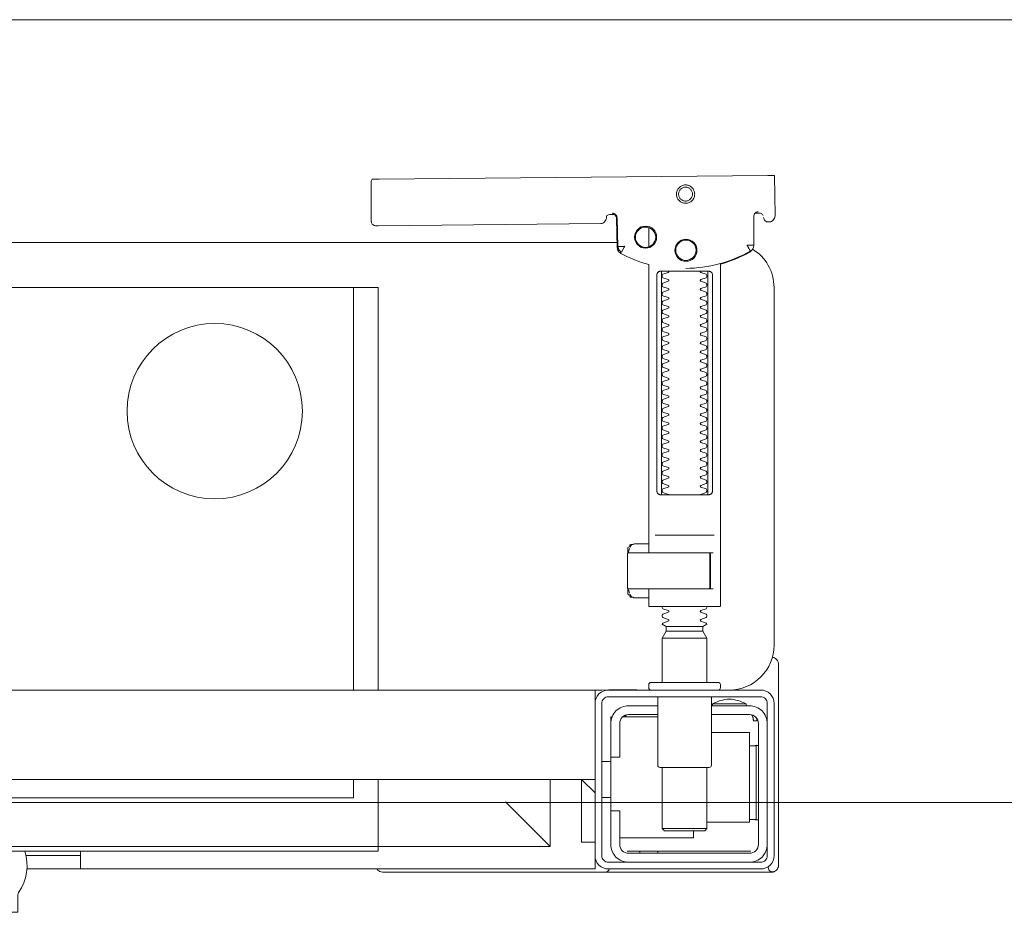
# Model space of a CAD drawing. Header units: millimetres. Extents: x -82287 to 177822, y -399756 to 0.
# Tile 162 of 228: x 51692 to 51714, y -194619 to -194599. Entities that reach past the tile are written whole.
import ezdxf
from ezdxf.enums import TextEntityAlignment as Align

# ---------------------------------------------------------------- set-up
doc = ezdxf.new("R2010")
doc.units = ezdxf.units.MM
doc.header["$MEASUREMENT"] = 0
doc.linetypes.add('SUŁOSZOWA - PB 21 03$0$CARKOVANA', pattern=[7.5, 5, -2.5])
doc.linetypes.add('SUŁOSZOWA - PB 21 03$0$HIDDEN2', pattern=[4.7625, 3.175, -1.5875])
doc.layers.add('FL_XREF', color=252, linetype='Continuous')
for name, color, linetype, lineweight in [('SUŁOSZOWA - PB 21 03$0$!! 0_ Istn-sciany', 251, 'Continuous', 0), ('SUŁOSZOWA - PB 21 03$0$!! 0_Opis_pom', 251, 'Continuous', 0), ('SUŁOSZOWA - PB 21 03$0$!! 1_OPIS POM NOWE', 251, 'Continuous', 0), ('SUŁOSZOWA - PB 21 03$0$!! 1_Wyburzenia', 251, 'SUŁOSZOWA - PB 21 03$0$CARKOVANA', 0), ('SUŁOSZOWA - PB 21 03$0$!! 2_WYBURZENIA DO REMONTU', 251, 'Continuous', 0)]:
    doc.layers.add(name, color=color, linetype=linetype, lineweight=lineweight)
doc.layers.add('SUŁOSZOWA - PB 21 03$0$!!_@ wypos sanit nd', color=251, linetype='Continuous', lineweight=0, plot=False)
doc.styles.add('SUŁOSZOWA - PB 21 03$0$ARIAL', font='tahoma.ttf')

# ---------------------------------------------------------------- blocks, each defined once
blk = doc.blocks.new('SUŁOSZOWA - PB 21 03$0$A$C351F644B')
for p, q in [((-20, 17.5), (20, 17.5)), ((20, 0), (-20, 0))]:
    blk.add_line(p, q)
blk.add_circle((0, 8.75), 1.959)
blk = doc.blocks.new('SUŁOSZOWA - PB 21 03$0$A$Cff2eaf8b')
for points in [[(0.16424, 0.07378), (0.16327, 0.07377), (0.16304, 0.07374), (0.16282, 0.07366), (0.16262, 0.07353), (0.16265, 0.07357), (0.16258, 0.07337), (0.16257, 0.07317, -0.157432), (0.16238, 0.07258), (0.1621, 0.07218, -0.241147), (0.16129, 0.07175), (0.1115, 0.07128), (0.11133, 0.07127), (0.11119, 0.07127), (0.11107, 0.07127), (0.11094, 0.07128), (0.11078, 0.0713), (0.11062, 0.07135), (0.11047, 0.07143), (0.11033, 0.07153), (0.11022, 0.07165), (0.11012, 0.07179), (0.11005, 0.07194), (0.11001, 0.0721), (0.10999, 0.07227), (0.10995, 0.08127), (0.11022, 0.08166)], [(0.19647, 0.0744), (0.19626, 0.07438), (0.19604, 0.0743), (0.19585, 0.07417), (0.19566, 0.07396, 0.132231), (0.19551, 0.07346), (0.19546, 0.06691)], [(0.19768, 0.0731, 0.415336), (0.19869, 0.07211)], [(0.19885, 0.07212), (0.19898, 0.07212), (0.19912, 0.07213), (0.19927, 0.07216), (0.1994, 0.07222), (0.19953, 0.07229), (0.19965, 0.07238), (0.19975, 0.07248), (0.20007, 0.07294, 0.158481), (0.20025, 0.07353)], [(0.18031, 0.06175, 0.125713), (0.19466, 0.06556, 0.121439), (0.19519, 0.06605, -0.262119), (0.2, 0.0575), (0.2, -0.0225, -0.414214), (0.19, -0.0325), (0.18751, -0.0325, 0.405519), (0.188, -0.032), (0.188, -0.0313, 0.414214), (0.1875, -0.0308), (0.1725, -0.0308, 0.414214), (0.172, -0.0313), (0.172, -0.032, 0.405519), (0.17249, -0.0325, 0.001664), (0.15993, -0.0325)], [(0.172, -0.00986), (0.172, -0.01366, 0.414214), (0.1722, -0.01386), (0.18462, -0.01386), (0.1878, -0.01386, 0.414214), (0.188, -0.01366), (0.188, 0.06267), (0.18885, 0.06292), (0.18969, 0.06319), (0.19052, 0.0635), (0.19134, 0.06382), (0.19215, 0.06417), (0.19295, 0.06454), (0.19374, 0.06494), (0.19456, 0.06538), (0.19464, 0.06544), (0.19473, 0.0655), (0.19481, 0.06557), (0.19488, 0.06564), (0.19495, 0.06572), (0.19502, 0.06581)], [(0.17647, 0.01114, 0.182836), (0.17636, 0.01123), (0.17515, 0.01163, 0.050055), (0.175, 0.0119), (0.175, 0.01218, 0.050055), (0.17515, 0.01244), (0.17636, 0.01285, 0.719897), (0.17636, 0.01323), (0.17515, 0.01363, 0.050055), (0.175, 0.0139), (0.175, 0.01418, 0.050055), (0.17515, 0.01444), (0.17636, 0.01485, 0.719897), (0.17636, 0.01523), (0.17515, 0.01563, 0.050055), (0.175, 0.0159), (0.175, 0.01618, 0.050055), (0.17515, 0.01644), (0.17636, 0.01685, 0.719897), (0.17636, 0.01723), (0.17515, 0.01763, 0.050055), (0.175, 0.0179), (0.175, 0.01818, 0.050055), (0.17515, 0.01844), (0.17636, 0.01885, 0.719897), (0.17636, 0.01923), (0.17515, 0.01963, 0.050055), (0.175, 0.0199), (0.175, 0.02018, 0.050055), (0.17515, 0.02044), (0.17636, 0.02085, 0.719897), (0.17636, 0.02123), (0.17515, 0.02163, 0.050055), (0.175, 0.0219), (0.175, 0.02218, 0.050055), (0.17515, 0.02244), (0.17636, 0.02285, 0.719897), (0.17636, 0.02323), (0.17515, 0.02363, 0.050055), (0.175, 0.0239), (0.175, 0.02418, 0.050055), (0.17515, 0.02444), (0.17636, 0.02485, 0.719897), (0.17636, 0.02523), (0.17515, 0.02563, 0.050055), (0.175, 0.0259), (0.175, 0.02618, 0.050055), (0.17515, 0.02644), (0.17636, 0.02685, 0.719897), (0.17636, 0.02723), (0.17515, 0.02763, 0.050055), (0.175, 0.0279), (0.175, 0.02818, 0.050055), (0.17515, 0.02844), (0.17636, 0.02885, 0.719897), (0.17636, 0.02923), (0.17515, 0.02963, 0.050055), (0.175, 0.0299), (0.175, 0.03018, 0.050055), (0.17515, 0.03044), (0.17636, 0.03085, 0.719897), (0.17636, 0.03123), (0.17515, 0.03163, 0.050055), (0.175, 0.0319), (0.175, 0.03218, 0.050055), (0.17515, 0.03244), (0.17636, 0.03285, 0.719897), (0.17636, 0.03323), (0.17515, 0.03363, 0.050055), (0.175, 0.0339), (0.175, 0.03418, 0.050055), (0.17515, 0.03444), (0.17636, 0.03485, 0.719897), (0.17636, 0.03523), (0.17515, 0.03563, 0.050055), (0.175, 0.0359), (0.175, 0.03618, 0.050055), (0.17515, 0.03644), (0.17636, 0.03685, 0.719897), (0.17636, 0.03723), (0.17515, 0.03763, 0.050055), (0.175, 0.0379), (0.175, 0.03818, 0.050055), (0.17515, 0.03844), (0.17636, 0.03885, 0.719897), (0.17636, 0.03923), (0.17515, 0.03963, 0.050055), (0.175, 0.0399), (0.175, 0.04018, 0.050055), (0.17515, 0.04044), (0.17636, 0.04085, 0.719897), (0.17636, 0.04123), (0.17515, 0.04163, 0.050055), (0.175, 0.0419), (0.175, 0.04218, 0.050055), (0.17515, 0.04244), (0.17636, 0.04285, 0.719897), (0.17636, 0.04323), (0.17515, 0.04363, 0.050055), (0.175, 0.0439), (0.175, 0.04418, 0.050055), (0.17515, 0.04444), (0.17636, 0.04485, 0.719897), (0.17636, 0.04523), (0.17515, 0.04563, 0.050055), (0.175, 0.0459), (0.175, 0.04618, 0.050055), (0.17515, 0.04644), (0.17636, 0.04685, 0.719897), (0.17636, 0.04723), (0.17515, 0.04763, 0.050055), (0.175, 0.0479), (0.175, 0.04818, 0.050055), (0.17515, 0.04844), (0.17636, 0.04885, 0.719897), (0.17636, 0.04923), (0.17515, 0.04963, 0.050055), (0.175, 0.0499), (0.175, 0.05018, 0.050055), (0.17515, 0.05044), (0.17636, 0.05085, 0.719897), (0.17636, 0.05123), (0.17515, 0.05163, 0.050055), (0.175, 0.0519), (0.175, 0.05218, 0.050055), (0.17515, 0.05244), (0.17636, 0.05285, 0.719897), (0.17636, 0.05323), (0.17515, 0.05363, 0.050055), (0.175, 0.0539), (0.175, 0.05418, 0.050055), (0.17515, 0.05444), (0.17636, 0.05485, 0.719897), (0.17636, 0.05523), (0.17515, 0.05563, 0.050055), (0.175, 0.0559), (0.175, 0.05618, 0.050055), (0.17515, 0.05644), (0.17636, 0.05685, 0.719897), (0.17636, 0.05723), (0.17515, 0.05763, 0.050055), (0.175, 0.0579), (0.175, 0.05818, 0.050055), (0.17515, 0.05844), (0.17636, 0.05885, 0.719897), (0.17636, 0.05923), (0.17515, 0.05963, 0.050055), (0.175, 0.0599), (0.175, 0.06018, 0.050055), (0.17515, 0.06044), (0.17636, 0.06085, 0.474594), (0.17647, 0.06114)], [(0.18353, 0.06114, 0.474594), (0.18364, 0.06085), (0.18485, 0.06044, 0.050055), (0.185, 0.06018), (0.185, 0.0599, 0.050055), (0.18485, 0.05963), (0.18364, 0.05923, 0.719897), (0.18364, 0.05885), (0.18485, 0.05844, 0.050055), (0.185, 0.05818), (0.185, 0.0579, 0.050055), (0.18485, 0.05763), (0.18364, 0.05723, 0.719897), (0.18364, 0.05685), (0.18485, 0.05644, 0.050055), (0.185, 0.05618), (0.185, 0.0559, 0.050055), (0.18485, 0.05563), (0.18364, 0.05523, 0.719897), (0.18364, 0.05485), (0.18485, 0.05444, 0.050055), (0.185, 0.05418), (0.185, 0.0539, 0.050055), (0.18485, 0.05363), (0.18364, 0.05323, 0.719897), (0.18364, 0.05285), (0.18485, 0.05244, 0.050055), (0.185, 0.05218), (0.185, 0.0519, 0.050055), (0.18485, 0.05163), (0.18364, 0.05123, 0.719897), (0.18364, 0.05085), (0.18485, 0.05044, 0.050055), (0.185, 0.05018), (0.185, 0.0499, 0.050055), (0.18485, 0.04963), (0.18364, 0.04923, 0.719897), (0.18364, 0.04885), (0.18485, 0.04844, 0.050055), (0.185, 0.04818), (0.185, 0.0479, 0.050055), (0.18485, 0.04763), (0.18364, 0.04723, 0.719897), (0.18364, 0.04685), (0.18485, 0.04644, 0.050055), (0.185, 0.04618), (0.185, 0.0459, 0.050055), (0.18485, 0.04563), (0.18364, 0.04523, 0.719897), (0.18364, 0.04485), (0.18485, 0.04444, 0.050055), (0.185, 0.04418), (0.185, 0.0439, 0.050055), (0.18485, 0.04363), (0.18364, 0.04323, 0.719897), (0.18364, 0.04285), (0.18485, 0.04244, 0.050055), (0.185, 0.04218), (0.185, 0.0419, 0.050055), (0.18485, 0.04163), (0.18364, 0.04123, 0.719897), (0.18364, 0.04085), (0.18485, 0.04044, 0.050055), (0.185, 0.04018), (0.185, 0.0399, 0.050055), (0.18485, 0.03963), (0.18364, 0.03923, 0.719897), (0.18364, 0.03885), (0.18485, 0.03844, 0.050055), (0.185, 0.03818), (0.185, 0.0379, 0.050055), (0.18485, 0.03763), (0.18364, 0.03723, 0.719897), (0.18364, 0.03685), (0.18485, 0.03644, 0.050055), (0.185, 0.03618), (0.185, 0.0359, 0.050055), (0.18485, 0.03563), (0.18364, 0.03523, 0.719897), (0.18364, 0.03485), (0.18485, 0.03444, 0.050055), (0.185, 0.03418), (0.185, 0.0339, 0.050055), (0.18485, 0.03363), (0.18364, 0.03323, 0.719897), (0.18364, 0.03285), (0.18485, 0.03244, 0.050055), (0.185, 0.03218), (0.185, 0.0319, 0.050055), (0.18485, 0.03163), (0.18364, 0.03123, 0.719897), (0.18364, 0.03085), (0.18485, 0.03044, 0.050055), (0.185, 0.03018), (0.185, 0.0299, 0.050055), (0.18485, 0.02963), (0.18364, 0.02923, 0.719897), (0.18364, 0.02885), (0.18485, 0.02844, 0.050055), (0.185, 0.02818), (0.185, 0.0279, 0.050055), (0.18485, 0.02763), (0.18364, 0.02723, 0.719897), (0.18364, 0.02685), (0.18485, 0.02644, 0.050055), (0.185, 0.02618), (0.185, 0.0259, 0.050055), (0.18485, 0.02563), (0.18364, 0.02523, 0.719897), (0.18364, 0.02485), (0.18485, 0.02444, 0.050055), (0.185, 0.02418), (0.185, 0.0239, 0.050055), (0.18485, 0.02363), (0.18364, 0.02323, 0.719897), (0.18364, 0.02285), (0.18485, 0.02244, 0.050055), (0.185, 0.02218), (0.185, 0.0219, 0.050055), (0.18485, 0.02163), (0.18364, 0.02123, 0.719897), (0.18364, 0.02085), (0.18485, 0.02044, 0.050055), (0.185, 0.02018), (0.185, 0.0199, 0.050055), (0.18485, 0.01963), (0.18364, 0.01923, 0.719897), (0.18364, 0.01885), (0.18485, 0.01844, 0.050055), (0.185, 0.01818), (0.185, 0.0179, 0.050055), (0.18485, 0.01763), (0.18364, 0.01723, 0.719897), (0.18364, 0.01685), (0.18485, 0.01644, 0.050055), (0.185, 0.01618), (0.185, 0.0159, 0.050055), (0.18485, 0.01563), (0.18364, 0.01523, 0.719897), (0.18364, 0.01485), (0.18485, 0.01444, 0.050055), (0.185, 0.01418), (0.185, 0.0139, 0.050055), (0.18485, 0.01363), (0.18364, 0.01323, 0.719897), (0.18364, 0.01285), (0.18485, 0.01244, 0.050055), (0.185, 0.01218), (0.185, 0.0119, 0.050055), (0.18485, 0.01163), (0.18364, 0.01123, 0.182836), (0.18353, 0.01114)], [(0.18575, -0.00966), (0.18575, -0.00207), (0.18572, -0.00196), (0.18564, -0.00189), (0.18554, -0.00186), (0.18565, -0.00188), (0.18573, -0.00194), (0.18577, -0.00204), (0.18577, -0.00966), (0.18574, -0.00977), (0.18566, -0.00984), (0.18547, -0.00986), (0.18558, -0.00981), (0.18563, -0.00966), (0.18563, -0.00206), (0.18557, -0.00191), (0.18547, -0.00186), (0.16743, -0.00186, 0.414214), (0.16723, -0.00206), (0.16723, -0.00966, 0.414214), (0.16743, -0.00986), (0.18547, -0.00986)], [(0.18555, -0.00986, 0.414213), (0.18575, -0.00966), (0.18575, -0.00207), (0.18575, -0.00966), (0.18572, -0.00977), (0.18564, -0.00984), (0.18554, -0.00986)], [(0.175, -0.01382), (0.175, -0.01406, -0.050055), (0.17515, -0.01432), (0.17636, -0.01473, -0.719897), (0.17636, -0.01511), (0.17515, -0.01552, -0.050055), (0.175, -0.01578), (0.175, -0.01606, -0.050055), (0.17515, -0.01632), (0.17636, -0.01673, -0.719897), (0.17636, -0.01711), (0.17515, -0.01752, -0.050055), (0.175, -0.01778), (0.1759, -0.0183), (0.1759, -0.01936), (0.175, -0.02092), (0.175, -0.0308)], [(0.185, -0.01382), (0.185, -0.01406, 0.050055), (0.18485, -0.01432), (0.18364, -0.01473, 0.719897), (0.18364, -0.01511), (0.18485, -0.01552, 0.050055), (0.185, -0.01578), (0.185, -0.01606, 0.050055), (0.18485, -0.01632), (0.18364, -0.01673, 0.719897), (0.18364, -0.01711), (0.18485, -0.01752, 0.050055), (0.185, -0.01778), (0.1841, -0.0183), (0.1841, -0.01936), (0.185, -0.02092), (0.185, -0.0308)], [(0.2001, -0.02534, 0.126559), (0.19961, -0.02525)], [(0.20099, -0.02671, 0.198909), (0.20055, -0.02564, 0.091301), (0.2001, -0.02534)], [(0.174, -0.034), (0.174, -0.0493, 0.414214), (0.1745, -0.0498), (0.1855, -0.0498, 0.414214), (0.186, -0.0493), (0.186, -0.034)], [(0.19375, -0.03562, 0.119096), (0.19, -0.03454, 0.119096), (0.18625, -0.03562)], [(0.16379, -0.0385), (0.1635, -0.0385), (0.1635, -0.04, -0.414214), (0.1675, -0.036), (0.174, -0.036)], [(0.19375, -0.036), (0.19375, -0.03562), (0.18625, -0.03562), (0.18625, -0.036), (0.1945, -0.036, -0.414214), (0.1985, -0.04)], [(0.174, -0.038), (0.1675, -0.038, 0.414214), (0.1655, -0.04), (0.1655, -0.0475), (0.1635, -0.0475), (0.1635, -0.067, 0.414214), (0.1675, -0.071)], [(0.1635, -0.0595), (0.1655, -0.0595), (0.1655, -0.067, 0.414214), (0.1675, -0.069), (0.1945, -0.069, 0.414214), (0.1965, -0.067), (0.1965, -0.04, 0.414214), (0.1945, -0.038), (0.186, -0.038)], [(0.1945, -0.04497), (0.19515, -0.04496), (0.19542, -0.04496), (0.1956, -0.04496), (0.19566, -0.04496, 0.116465), (0.19589, -0.0449), (0.196, -0.04485), (0.196, -0.06155), (0.19589, -0.0615, 0.116465), (0.19566, -0.06144), (0.19542, -0.06144), (0.19515, -0.06144), (0.1945, -0.06143)], [(0.1945, -0.071, 0.414214), (0.1985, -0.067)], [(-0.04, -0.0685), (-0.03255, -0.0685, 0.236962), (-0.03118, -0.07775, -0.154353), (-0.031, -0.07832), (-0.031, -0.08218), (0.031, -0.08218), (0.031, -0.07832, -0.154353), (0.03118, -0.07775, 0.236962), (0.03255, -0.0685), (0.04, -0.0685)], [(0.11124, -0.0725), (0.11142, -0.07274), (0.11165, -0.07293), (0.11192, -0.07308), (0.1122, -0.07317), (0.1125, -0.0732), (0.1623, -0.0732, 0.326231), (0.16325, -0.0725)], [(0.1987, -0.07216, 0.000114), (0.1987, -0.07216, 0.517015), (0.20003, -0.07309), (0.19993, -0.07313), (0.19983, -0.07315), (0.19971, -0.07318), (0.19958, -0.07319), (0.19948, -0.07319), (0.19903, -0.07319), (0.19841, -0.07319), (0.19771, -0.07319), (0.16427, -0.07319), (0.16392, -0.07319), (0.16356, -0.07319), (0.16323, -0.07319), (0.16293, -0.07319), (0.16269, -0.07319), (0.16249, -0.07319), (0.16236, -0.07319)], [(0.2001, -0.07306, 0.091301), (0.20055, -0.07276, 0.198909), (0.20099, -0.0717)]]:
    blk.add_lwpolyline(points, format="xyb")
for points in [[(0.19864, 0.08252), (0.11173, 0.08169)], [(0.20013, 0.08252), (0.20025, 0.07353)], [(0.16386, 0.07389), (0.16409, 0.07384), (0.16425, 0.07378), (0.1644, 0.07368), (0.16452, 0.07356), (0.16463, 0.07342), (0.16471, 0.07326), (0.16476, 0.07309), (0.16478, 0.07292), (0.16496, 0.06636), (0.16497, 0.06624), (0.16498, 0.06614), (0.165, 0.06604), (0.16503, 0.06594), (0.16507, 0.06584), (0.16511, 0.06575), (0.16516, 0.06566), (0.16521, 0.06557), (0.16527, 0.06549), (0.16534, 0.0654), (0.16542, 0.06533), (0.1655, 0.06526), (0.16558, 0.06519), (0.16567, 0.06513), (0.16576, 0.06508), (0.16651, 0.0647), (0.16726, 0.06433), (0.16803, 0.06399), (0.16881, 0.06367), (0.1696, 0.06337), (0.17039, 0.06309), (0.17119, 0.06284), (0.172, 0.0626), (0.172, -0.00186)], [(0.1651, 0.06653), (0.16492, 0.07312), (0.1649, 0.07329), (0.16485, 0.07345), (0.16478, 0.07361), (0.16467, 0.07374), (0.16455, 0.07386), (0.16441, 0.07396), (0.16425, 0.07403), (0.16409, 0.07408), (0.16391, 0.07409)], [(0.19757, 0.07355), (0.19749, 0.07368), (0.19738, 0.0738), (0.19726, 0.0739), (0.19713, 0.07399), (0.19698, 0.07405), (0.19683, 0.07408), (0.19667, 0.07409), (0.19577, 0.07408)], [(0.172, 0.07087), (0.172, 0.06656)], [(0.16493, 0.0675), (-0.16477, 0.0675)], [(0.17483, 0.06014), (0.17483, 0.01214)], [(0.18523, 0.01214), (0.18523, 0.06014)], [(-0.11847, -0.0325), (-0.11847, 0.0575), (0.11153, 0.0575), (0.11153, -0.0325)], [(0.10602, 0.0575), (0.10602, -0.0325)], [(0.16811, -0.00015), (0.16776, -0.00056), (0.16776, -0.00022), (0.16779, -0.00011), (0.16786, -0.00004), (0.16797, 0), (0.1681, 0.00001), (0.16822, 0.00001), (0.16841, 0.00003), (0.16887, 0.00014), (0.172, 0.00014)], [(0.16848, 0.00006), (0.16856, 0.00012), (0.16876, 0.00014)], [(0.18662, 0.00214), (0.17345, 0.00214)], [(0.16732, -0.0019), (0.16732, -0.00074), (0.16736, -0.00062), (0.16746, -0.00054), (0.16767, -0.00049)], [(0.16751, -0.00165), (0.16754, -0.00139), (0.16766, -0.00086)], [(0.17371, -0.00186), (0.18481, -0.00186), (0.18637, -0.00186)], [(0.16767, -0.01124), (0.16755, -0.01122), (0.16746, -0.01119), (0.16737, -0.01112), (0.16732, -0.01098), (0.16732, -0.00983)], [(0.16766, -0.01087), (0.16754, -0.01033), (0.16751, -0.01008)], [(0.18558, -0.00986), (0.18637, -0.00986)], [(0.172, -0.01186), (0.16887, -0.01186), (0.16841, -0.01176), (0.16831, -0.01174), (0.16819, -0.01174), (0.16806, -0.01173), (0.16794, -0.01172), (0.16783, -0.01166), (0.16776, -0.01151), (0.16776, -0.01117), (0.16811, -0.01157)], [(0.16876, -0.01186), (0.16866, -0.01186), (0.16848, -0.01178)], [(0.1759, -0.0183), (0.1841, -0.0183)], [(0.1841, -0.01936), (0.1759, -0.01936)], [(0.185, -0.02092), (0.175, -0.02092)], [(0.19962, -0.02522), (0.19976, -0.02523), (0.19987, -0.02526), (0.20001, -0.0253)], [(0.20099, -0.02671), (0.20099, -0.0717)], [(-0.16, -0.0355), (-0.16, -0.0325), (0.16, -0.0325), (0.16, -0.0355)], [(0.16, -0.0485), (0.16, -0.0365)], [(0.174, -0.0385), (0.16618, -0.0385)], [(0.167, -0.03806), (0.16693, -0.03815), (0.16687, -0.03825), (0.16681, -0.03837), (0.16675, -0.0385)], [(0.19499, -0.03806), (0.19506, -0.03814), (0.19512, -0.03823), (0.19517, -0.03833), (0.19521, -0.03842), (0.19525, -0.03853), (0.19528, -0.03863), (0.19531, -0.03874), (0.19533, -0.03885), (0.19535, -0.03896), (0.19537, -0.03907), (0.19538, -0.03917), (0.19539, -0.03927), (0.19537, -0.03937), (0.19547, -0.0394), (0.19557, -0.0394), (0.19567, -0.0394), (0.19578, -0.0394), (0.19589, -0.0394), (0.19612, -0.0394), (0.19616, -0.0393), (0.19615, -0.03919), (0.19613, -0.03907), (0.19609, -0.03894), (0.19605, -0.03882), (0.19594, -0.03861)], [(0.1635, -0.0475), (0.1635, -0.04)], [(0.186, -0.042), (0.1945, -0.042), (0.1945, -0.062), (0.185, -0.062)], [(0.19591, -0.04489), (0.19602, -0.04489), (0.19615, -0.04489), (0.19632, -0.04489), (0.1965, -0.04489)], [(0.1615, -0.0485), (0.1635, -0.0485)], [(0.175, -0.0498), (0.175, -0.06346), (0.1755, -0.06396), (0.1845, -0.06396), (0.185, -0.06346), (0.185, -0.0498)], [(0.16, -0.0555), (0.157, -0.0525), (0.16, -0.0525), (-0.16, -0.0525), (-0.157, -0.0525), (-0.16, -0.0555)], [(0.10602, -0.0525), (0.10602, -0.05658), (-0.11847, -0.05658)], [(0.11153, -0.0525), (0.11153, -0.0675), (0.15, -0.0675)], [(0.14, -0.0575), (0.15, -0.0675), (0.15, -0.0525)], [(0.16, -0.0665), (0.157, -0.0665), (0.157, -0.0525)], [(0.1615, -0.0565), (0.1635, -0.0565)], [(0.1965, -0.06151), (0.19632, -0.06151), (0.19615, -0.06151), (0.19602, -0.06151), (0.19591, -0.06151)], [(0.185, -0.06346), (0.175, -0.06346)], [(0.1655, -0.0655), (0.182, -0.0655), (0.182, -0.06396)], [(0.03283, -0.0695), (0.045, -0.0695)], [(0.16, -0.0695), (0.16, -0.0725), (0.03305, -0.0725)], [(0.045, -0.0685), (0.045, -0.0725)], [(0.16721, -0.0685), (0.19466, -0.0685), (0.19478, -0.0685)], [(0.17, -0.069), (0.17, -0.0685)], [(0.174, -0.069), (0.174, -0.0685)]]:
    blk.add_lwpolyline(points)
for points in [[(0.18024, 0.0763), (0.18044, 0.07631), (0.18064, 0.07634), (0.18083, 0.07639), (0.18102, 0.07646), (0.1812, 0.07655), (0.18138, 0.07665), (0.18154, 0.07677), (0.18168, 0.07691), (0.18182, 0.07706), (0.18193, 0.07722), (0.18204, 0.0774), (0.18212, 0.07758), (0.18219, 0.07777), (0.18223, 0.07796), (0.18226, 0.07816), (0.18227, 0.07836), (0.18226, 0.07857), (0.18223, 0.07876), (0.18217, 0.07896), (0.18211, 0.07915), (0.18202, 0.07933), (0.18191, 0.0795), (0.18179, 0.07966), (0.18165, 0.07981), (0.1815, 0.07994), (0.18134, 0.08006), (0.18117, 0.08016), (0.18099, 0.08024), (0.1808, 0.08031), (0.1806, 0.08036), (0.1804, 0.08038), (0.1802, 0.08039), (0.18, 0.08038), (0.1798, 0.08035), (0.17961, 0.0803), (0.17942, 0.08023), (0.17924, 0.08014), (0.17907, 0.08004), (0.17891, 0.07992), (0.17876, 0.07978), (0.17863, 0.07963), (0.17851, 0.07947), (0.17841, 0.07929), (0.17832, 0.07911), (0.17826, 0.07892), (0.17821, 0.07872), (0.17818, 0.07853), (0.17817, 0.07832), (0.17819, 0.07812), (0.17822, 0.07793), (0.17827, 0.07773), (0.17834, 0.07754), (0.17842, 0.07736), (0.17853, 0.07719), (0.17865, 0.07703), (0.17879, 0.07688), (0.17894, 0.07675), (0.1791, 0.07663), (0.17927, 0.07653), (0.17946, 0.07645), (0.17965, 0.07638), (0.17984, 0.07633), (0.18004, 0.07631)], [(0.18023, 0.07679), (0.18038, 0.0768), (0.18053, 0.07682), (0.18068, 0.07686), (0.18082, 0.07691), (0.18096, 0.07698), (0.18109, 0.07706), (0.18121, 0.07715), (0.18132, 0.07725), (0.18143, 0.07737), (0.18151, 0.07749), (0.18159, 0.07762), (0.18166, 0.07776), (0.18171, 0.0779), (0.18174, 0.07805), (0.18176, 0.0782), (0.18177, 0.07835), (0.18176, 0.0785), (0.18174, 0.07866), (0.1817, 0.0788), (0.18164, 0.07895), (0.18158, 0.07908), (0.1815, 0.07921), (0.18141, 0.07933), (0.1813, 0.07944), (0.18119, 0.07955), (0.18107, 0.07964), (0.18093, 0.07971), (0.1808, 0.07978), (0.18065, 0.07983), (0.18051, 0.07986), (0.18036, 0.07988), (0.1802, 0.07989), (0.18005, 0.07988), (0.1799, 0.07986), (0.17975, 0.07982), (0.17961, 0.07976), (0.17947, 0.0797), (0.17935, 0.07962), (0.17922, 0.07953), (0.17911, 0.07942), (0.17901, 0.07931), (0.17892, 0.07919), (0.17884, 0.07906), (0.17878, 0.07892), (0.17873, 0.07877), (0.1787, 0.07863), (0.17867, 0.07848), (0.17867, 0.07832), (0.17868, 0.07817), (0.1787, 0.07802), (0.17874, 0.07787), (0.17879, 0.07773), (0.17886, 0.07759), (0.17894, 0.07746), (0.17903, 0.07734), (0.17913, 0.07723), (0.17925, 0.07713), (0.17937, 0.07704), (0.1795, 0.07696), (0.17964, 0.0769), (0.17978, 0.07685), (0.17993, 0.07682), (0.18008, 0.07679)], [(0.16587, 0.06536), (0.16582, 0.06538), (0.16577, 0.06542), (0.16573, 0.06545), (0.16568, 0.06549), (0.16563, 0.06553), (0.16558, 0.06558), (0.16553, 0.06563), (0.16548, 0.06568), (0.16544, 0.06573), (0.1654, 0.06579), (0.16536, 0.06585), (0.16532, 0.06591), (0.16529, 0.06597), (0.16526, 0.06603), (0.16523, 0.0661), (0.16521, 0.06616), (0.16519, 0.06623), (0.16517, 0.06629), (0.16515, 0.06636), (0.16514, 0.06642), (0.16514, 0.06648), (0.16513, 0.06654), (0.16513, 0.06659), (0.16518, 0.06661), (0.16643, 0.06666), (0.16648, 0.06666), (0.16654, 0.06666), (0.16659, 0.06668), (0.16664, 0.06665), (0.16661, 0.06661), (0.16658, 0.06656), (0.16655, 0.06651), (0.16652, 0.06645), (0.16594, 0.06536)], [(0.18533, 0.06114), (0.18541, 0.06113), (0.1855, 0.06112), (0.18559, 0.06111), (0.18567, 0.06108), (0.18575, 0.06105), (0.18583, 0.06101), (0.18591, 0.06096), (0.18597, 0.0609), (0.18604, 0.06084), (0.18609, 0.06076), (0.18615, 0.06068), (0.18619, 0.06058), (0.18623, 0.06048), (0.18625, 0.06037), (0.18627, 0.06025), (0.18628, 0.06014), (0.18628, 0.01214), (0.18627, 0.01202), (0.18625, 0.01191), (0.18623, 0.0118), (0.18619, 0.01169), (0.18615, 0.0116), (0.18609, 0.01151), (0.18604, 0.01144), (0.18597, 0.01137), (0.18591, 0.01131), (0.18583, 0.01126), (0.18575, 0.01122), (0.18567, 0.01119), (0.18559, 0.01117), (0.1855, 0.01115), (0.18541, 0.01114), (0.18533, 0.01114), (0.17475, 0.01114), (0.17466, 0.01114), (0.17457, 0.01115), (0.17449, 0.01117), (0.1744, 0.01119), (0.17432, 0.01122), (0.17424, 0.01126), (0.17416, 0.01131), (0.17409, 0.01137), (0.17403, 0.01144), (0.17397, 0.01151), (0.17392, 0.0116), (0.17387, 0.01169), (0.17384, 0.0118), (0.17381, 0.01191), (0.17379, 0.01202), (0.17379, 0.01214), (0.17379, 0.06014), (0.17379, 0.06025), (0.17381, 0.06037), (0.17384, 0.06048), (0.17387, 0.06058), (0.17392, 0.06068), (0.17397, 0.06076), (0.17403, 0.06084), (0.17409, 0.0609), (0.17416, 0.06096), (0.17424, 0.06101), (0.17432, 0.06105), (0.1744, 0.06108), (0.17449, 0.06111), (0.17457, 0.06112), (0.17466, 0.06113), (0.17475, 0.06114)], [(-0.11847, -0.0685), (0.11153, -0.0685), (0.11153, -0.0675), (-0.11847, -0.0675)]]:
    blk.add_lwpolyline(points, close=True)
for points in [[(0.19546, 0.0669), (0.19546, 0.0669), (0.19546, 0.0669), (0.19546, 0.06691), (0.19546, 0.06691), (0.19546, 0.06691), (0.19546, 0.06691), (0.19546, 0.06691), (0.19546, 0.06691), (0.19546, 0.06691), (0.19546, 0.06691), (0.19546, 0.06691), (0.19546, 0.06691), (0.19546, 0.06691), (0.19546, 0.06691), (0.19546, 0.06691), (0.19546, 0.06691), (0.19546, 0.06691), (0.19546, 0.06691), (0.19546, 0.06691), (0.19546, 0.0669), (0.19546, 0.0669), (0.19546, 0.0669), (0.19546, 0.0669), (0.19546, 0.0669), (0.19546, 0.0669), (0.19546, 0.0669), (0.19546, 0.0669), (0.19546, 0.0669), (0.19546, 0.0669), (0.19546, 0.0669), (0.19546, 0.0669), (0.19546, 0.0669), (0.19546, 0.0669), (0.19546, 0.0669), (0.19546, 0.0669), (0.19545, 0.0669), (0.19545, 0.06691), (0.19545, 0.06691), (0.19545, 0.06691), (0.19545, 0.06691), (0.19545, 0.06691), (0.19545, 0.06691), (0.19545, 0.06691), (0.19545, 0.06691), (0.19544, 0.06691), (0.19544, 0.06691), (0.19544, 0.0669), (0.19544, 0.0669), (0.19544, 0.0669), (0.19543, 0.0669), (0.19543, 0.0669), (0.19543, 0.0669), (0.19543, 0.0669), (0.19543, 0.0669), (0.19543, 0.0669), (0.19543, 0.0669), (0.19542, 0.0669), (0.19542, 0.0669), (0.19542, 0.0669), (0.19542, 0.0669), (0.19542, 0.0669), (0.19541, 0.0669), (0.19541, 0.0669), (0.19541, 0.0669), (0.19541, 0.0669), (0.19541, 0.0669), (0.1954, 0.0669), (0.1954, 0.0669), (0.1954, 0.0669), (0.19539, 0.0669), (0.19539, 0.0669), (0.19539, 0.0669), (0.19537, 0.06691), (0.19537, 0.06691), (0.19537, 0.06691), (0.19536, 0.06691), (0.19536, 0.06691), (0.19535, 0.06691), (0.19535, 0.06691), (0.19534, 0.06691), (0.19534, 0.06691), (0.19533, 0.06691), (0.19533, 0.06691), (0.19532, 0.06691), (0.19532, 0.06691), (0.19531, 0.06691), (0.19531, 0.06691), (0.1953, 0.06691), (0.19529, 0.06691), (0.19529, 0.06691), (0.19528, 0.06691), (0.19527, 0.06691), (0.19527, 0.06691), (0.19526, 0.06691), (0.19525, 0.06691), (0.19524, 0.06691), (0.19523, 0.06691), (0.19523, 0.06691), (0.19522, 0.06691), (0.19521, 0.06691), (0.1952, 0.06691), (0.19519, 0.06691), (0.19518, 0.06691), (0.19517, 0.06691), (0.19516, 0.06691), (0.19515, 0.06691), (0.19514, 0.06691), (0.19513, 0.06691), (0.19512, 0.06691), (0.19511, 0.06691), (0.1951, 0.06691), (0.19509, 0.06691), (0.19508, 0.06691), (0.19507, 0.06691), (0.19506, 0.06691), (0.19505, 0.06691), (0.19504, 0.06691), (0.19503, 0.06691), (0.19502, 0.06691), (0.19501, 0.06691), (0.19499, 0.06691), (0.19498, 0.06691), (0.19497, 0.06691), (0.19496, 0.06691), (0.19495, 0.06691), (0.19494, 0.06692), (0.19492, 0.06692), (0.19491, 0.06692), (0.1949, 0.06692), (0.19489, 0.06692), (0.19487, 0.06692), (0.19486, 0.06692), (0.19485, 0.06692), (0.19484, 0.06692), (0.19482, 0.06692), (0.19481, 0.06692), (0.19469, 0.06692), (0.19464, 0.06692), (0.19459, 0.06692), (0.19456, 0.06692), (0.19453, 0.06692), (0.19451, 0.06692), (0.19448, 0.06692), (0.19445, 0.06692), (0.19443, 0.06692), (0.1944, 0.06692), (0.19438, 0.06692), (0.19435, 0.06692), (0.19433, 0.06692), (0.1943, 0.06692), (0.19428, 0.06692), (0.19427, 0.06692), (0.19425, 0.06692), (0.19423, 0.06692), (0.19422, 0.06692), (0.19421, 0.06692), (0.19419, 0.06692), (0.19418, 0.06692), (0.19418, 0.06692), (0.19417, 0.06692), (0.19416, 0.06692), (0.19416, 0.06692), (0.19415, 0.06692), (0.19415, 0.06693), (0.19414, 0.06693), (0.19414, 0.06693), (0.19413, 0.06693), (0.19413, 0.06693), (0.19412, 0.06693), (0.19412, 0.06693), (0.19411, 0.06693), (0.19411, 0.06693), (0.19411, 0.06692), (0.1941, 0.06692), (0.1941, 0.06692), (0.1941, 0.06692), (0.19409, 0.06692), (0.19409, 0.06692), (0.19409, 0.06692), (0.19408, 0.06692), (0.19408, 0.06692), (0.19408, 0.06692), (0.19407, 0.06692), (0.19407, 0.06692), (0.19406, 0.06692), (0.19406, 0.06692), (0.19406, 0.06692), (0.19406, 0.06692), (0.19405, 0.06692), (0.19405, 0.06692), (0.19405, 0.06692), (0.19405, 0.06692), (0.19404, 0.06693), (0.19404, 0.06693), (0.19404, 0.06693), (0.19403, 0.06693), (0.19403, 0.06693), (0.19402, 0.06693), (0.19402, 0.06694), (0.19402, 0.06694), (0.19401, 0.06694), (0.19401, 0.06694), (0.19401, 0.06694), (0.194, 0.06694), (0.194, 0.06694), (0.194, 0.06694), (0.194, 0.06694), (0.194, 0.06694), (0.194, 0.06694), (0.19399, 0.06694), (0.19399, 0.06694), (0.19399, 0.06694), (0.19399, 0.06694), (0.19399, 0.06694), (0.19399, 0.06694), (0.19399, 0.06694), (0.19398, 0.06694), (0.19398, 0.06694), (0.19398, 0.06694), (0.19398, 0.06693), (0.19398, 0.06693), (0.19397, 0.06693), (0.19397, 0.06693), (0.19397, 0.06693), (0.19397, 0.06693), (0.19397, 0.06692), (0.19397, 0.06692), (0.19397, 0.06692), (0.19397, 0.06692), (0.19397, 0.06692), (0.19397, 0.06691), (0.19397, 0.06691), (0.19397, 0.06691), (0.19397, 0.06691), (0.19397, 0.0669), (0.19397, 0.0669), (0.19397, 0.0669), (0.19397, 0.0669), (0.19397, 0.0669), (0.19397, 0.06689), (0.19397, 0.06689), (0.19397, 0.06689), (0.19397, 0.06689), (0.19397, 0.06689), (0.19397, 0.06688), (0.19397, 0.06688), (0.19398, 0.06688), (0.19398, 0.06688), (0.19398, 0.06688), (0.19398, 0.06687), (0.19399, 0.06687), (0.19399, 0.06687), (0.19399, 0.06687), (0.194, 0.06686), (0.194, 0.06686), (0.19401, 0.06685), (0.19401, 0.06685), (0.19401, 0.06685), (0.19402, 0.06684), (0.19402, 0.06684), (0.19402, 0.06684), (0.19402, 0.06683), (0.19403, 0.06683), (0.19403, 0.06683), (0.19403, 0.06682), (0.19403, 0.06682), (0.19403, 0.06682), (0.19403, 0.06681), (0.19403, 0.06681), (0.19404, 0.06681), (0.19404, 0.06681), (0.19404, 0.0668), (0.19404, 0.0668), (0.19404, 0.0668), (0.19404, 0.06679), (0.19405, 0.06679), (0.19405, 0.06679), (0.19405, 0.06678), (0.19405, 0.06678), (0.19405, 0.06677), (0.19406, 0.06677), (0.19406, 0.06677), (0.19406, 0.06676), (0.19406, 0.06676), (0.19407, 0.06675), (0.19407, 0.06675), (0.19407, 0.06674), (0.19408, 0.06673), (0.19408, 0.06672), (0.19409, 0.06671), (0.1941, 0.0667), (0.1941, 0.06669), (0.19411, 0.06668), (0.19412, 0.06666), (0.19414, 0.06663), (0.19416, 0.06659), (0.19418, 0.06655), (0.19419, 0.06653), (0.1942, 0.06652), (0.19421, 0.0665), (0.19422, 0.06648), (0.19423, 0.06646), (0.19433, 0.06627), (0.19434, 0.06626), (0.19435, 0.06624), (0.19436, 0.06622), (0.19437, 0.06621), (0.19438, 0.06619), (0.19439, 0.06618), (0.1944, 0.06616), (0.1944, 0.06614), (0.19441, 0.06613), (0.19442, 0.06611), (0.19443, 0.0661), (0.19444, 0.06608), (0.19445, 0.06607), (0.19445, 0.06605), (0.19446, 0.06604), (0.19447, 0.06603), (0.19448, 0.06601), (0.19448, 0.066), (0.19449, 0.06598), (0.1945, 0.06597), (0.19451, 0.06596), (0.19451, 0.06595), (0.19452, 0.06593), (0.19453, 0.06592), (0.19453, 0.06591), (0.19454, 0.0659), (0.19455, 0.06588), (0.19455, 0.06587), (0.19456, 0.06586), (0.19457, 0.06585), (0.19457, 0.06584), (0.19458, 0.06583), (0.19458, 0.06582), (0.19459, 0.06581), (0.19459, 0.0658), (0.1946, 0.06579), (0.1946, 0.06578), (0.19461, 0.06577), (0.19461, 0.06576), (0.19462, 0.06575), (0.19462, 0.06574), (0.19463, 0.06573), (0.19463, 0.06572), (0.19464, 0.06572), (0.19464, 0.06571), (0.19464, 0.0657), (0.19465, 0.06569), (0.19465, 0.06569), (0.19466, 0.06568), (0.19466, 0.06567), (0.19466, 0.06567), (0.19467, 0.06566), (0.19467, 0.06566), (0.19467, 0.06565), (0.19467, 0.06565), (0.19468, 0.06564), (0.19468, 0.06564), (0.19468, 0.06564), (0.19468, 0.06563), (0.19468, 0.06563), (0.19468, 0.06563), (0.19468, 0.06563), (0.19468, 0.06563), (0.19468, 0.06562), (0.19469, 0.06562), (0.19469, 0.06562), (0.19469, 0.06562), (0.19469, 0.06562), (0.19469, 0.06562), (0.19469, 0.06562), (0.19469, 0.06561), (0.19469, 0.06561), (0.19469, 0.06561), (0.19469, 0.06561), (0.19469, 0.06561), (0.19469, 0.06561), (0.19469, 0.06561), (0.19469, 0.06561), (0.19469, 0.06561), (0.19469, 0.06561), (0.19469, 0.06561), (0.19469, 0.06561), (0.19469, 0.06561), (0.19469, 0.06561), (0.19469, 0.06561), (0.19469, 0.06561), (0.19469, 0.0656), (0.19469, 0.0656), (0.19469, 0.0656), (0.19469, 0.0656), (0.19469, 0.0656), (0.19469, 0.0656), (0.19468, 0.0656), (0.19468, 0.0656), (0.19468, 0.0656), (0.19468, 0.0656), (0.19468, 0.0656), (0.19468, 0.0656), (0.19468, 0.0656), (0.19469, 0.0656), (0.19469, 0.0656), (0.19469, 0.0656), (0.19469, 0.0656), (0.19469, 0.0656), (0.19469, 0.0656), (0.19469, 0.0656), (0.19469, 0.0656), (0.19469, 0.0656), (0.19469, 0.0656), (0.19469, 0.0656), (0.19469, 0.0656, 0.269557)], [(0.16, -0.0695), (0.16, -0.0355, -0.414214), (0.163, -0.0325), (0.197, -0.0325, -0.414214), (0.2, -0.0355), (0.2, -0.0695, -0.414214), (0.197, -0.0725), (0.163, -0.0725, -0.414214)], [(0.1985, -0.0355), (0.1985, -0.0695, -0.414214), (0.197, -0.071), (0.163, -0.071, -0.414214), (0.1615, -0.0695), (0.1615, -0.0355, -0.414214), (0.163, -0.034), (0.197, -0.034, -0.414214)]]:
    blk.add_lwpolyline(points, format="xyb", close=True)
for centre, radius in [((0.17128, 0.06872), 0.00247), ((0.17128, 0.06871), 0.00227), ((0.18031, 0.0658), 0.00247), ((0.18031, 0.0658), 0.00227)]:
    blk.add_circle(centre, radius)
for centre, major_axis, ratio, start_param, end_param in [((0.11172, 0.08167), (0.0015, 0.00001), 0.008666, 1.564549, 3.135353), ((0.19863, 0.08251), (0.0015, 0.00001), 0.008666, 0.000034, 1.564556), ((0.11145, 0.08128), (-0.0015, -0.00001), 0.008666, 6.276938, 6.283143), ((0.16326, 0.07477), (0.00001, -0.001), 0.006244, 0, 0.008667), ((0.19846, 0.074), (-0.000892, -0.000453), 0.001081, 6.273741, 6.283185), ((0.19868, 0.07311), (-0.001, -0.00001), 0.00236, 6.276941, 6.283185), ((0.19875, 0.07351), (0.0015, 0.00002), 0.011557, 6.27692, 6.283202), ((0.19849, 0.07212), (0.000501, 0.000005), 0.008666, 5.12776, 5.491123), ((0.19868, 0.07311), (0.000013, -0.001), 0.403131, 6.273715, 6.283185), ((0.19883, 0.07312), (0.000018, -0.001), 0.702652, 6.271005, 6.283185), ((0.18031, 0.06225), (0.000005, -0.0005), 0.006244, 0, 0.008667), ((0.17484, 0.06014), (0, 0.001), 0.006244, 0, 1.570796), ((0.18524, 0.06014), (0, -0.001), 0.006244, 3.141593, 4.712389), ((0.17484, 0.01214), (0, -0.001), 0.006244, 4.712389, 6.283185), ((0.18524, 0.01214), (0, -0.001), 0.006244, 4.712389, 6.283185), ((0.16768, -0.00069), (-0.000013, 0.0002), 0.199357, 6.276703, 6.276744), ((0.16768, -0.01104), (-0.000013, -0.0002), 0.199357, 0.006339, 0.00638)]:
    blk.add_ellipse(centre, major_axis=major_axis, ratio=ratio, start_param=start_param, end_param=end_param)
blk = doc.blocks.new('SUŁOSZOWA - PB 21 03')
at = {"layer": 'SUŁOSZOWA - PB 21 03$0$!! 0_ Istn-sciany'}
blk.add_lwpolyline([(51588.71142, -194651.5883), (51658.71142, -194651.5883)], dxfattribs=at)
at = {"layer": 'SUŁOSZOWA - PB 21 03$0$!! 1_Wyburzenia'}
blk.add_lwpolyline([(51573.71142, -194651.5883), (51678.71142, -194651.5883)], dxfattribs=at)
at = {"layer": 'SUŁOSZOWA - PB 21 03$0$!! 2_WYBURZENIA DO REMONTU', "linetype": 'SUŁOSZOWA - PB 21 03$0$HIDDEN2', "ltscale": 3, "rotation": 180}
blk.add_blockref('SUŁOSZOWA - PB 21 03$0$A$C351F644B', (51633.71142, -194651.5883), dxfattribs=at)
at = {"layer": 'SUŁOSZOWA - PB 21 03$0$!!_@ wypos sanit nd', "xscale": 100, "yscale": 100, "zscale": 100}
blk.add_blockref('SUŁOSZOWA - PB 21 03$0$A$Cff2eaf8b', (51626.21177, -194663.32131), dxfattribs=at)
at = {"layer": 'SUŁOSZOWA - PB 21 03$0$!! 0_Opis_pom', "ltscale": 0.7, "style": 'SUŁOSZOWA - PB 21 03$0$ARIAL'}
for tag, p in [('B0,19', (52679.2094, -194257.55204)), ('B2,14', (73874.0461, -194402.0887)), ('B2,12', (73342.49259, -194413.89249)), ('B1,21', (60405.50261, -194427.18207)), ('B2,11', (73069.01144, -194438.89383)), ('B2,16', (75195.07765, -194441.83446)), ('A1,16', (59129.54925, -194448.08429)), ('B1,19', (59914.81903, -194448.15658)), ('B1/17', (59524.53699, -194450.37428)), ('1,23', (61575.22173, -194450.37428)), ('1,22', (60947.33929, -194456.1144)), ('A1,1', (58808.06672, -194460.94161)), ('B0,15', (51514.15008, -194461.8073)), ('B3,7', (87459.81312, -194465.07097)), ('B3,3', (88235.73906, -194465.79732)), ('B2,19.1', (76701.67035, -194466.03695)), ('B2,17', (75506.7465, -194471.3759)), ('B1,18', (59715.51745, -194473.87108)), ('B0,18', (52071.43815, -194478.40179)), ('B3,8', (90006.66539, -194478.47972)), ('B3,6', (86826.65132, -194483.15512)), ('B2,15', (74566.38885, -194487.81114)), ('B2,10', (72728.63362, -194489.37283)), ('B1,20', (60198.53687, -194490.17374)), ('B2,13', (73649.91716, -194500.01242)), ('A0,6', (49094.40602, -194505.72387)), ('A2,5', (72452.45009, -194505.90583)), ('A1,6', (58565.96262, -194514.50753)), ('B1,1', (61908.24378, -194515.48656)), ('A0,4', (49692.81919, -194517.93289)), ('B0,22', (54187.56644, -194519.04308)), ('A0,3', (49906.53818, -194524.03766)), ('B0,20', (53125.45224, -194527.8835)), ('A0,5', (49399.71914, -194533.19455)), ('B0,21', (53847.26622, -194535.08002)), ('B1,3', (62229.35503, -194604.49851)), ('B2,18', (75922.43604, -194612.23635)), ('B2,19', (77152.69039, -194617.53776)), ('A3,4', (85509.27934, -194642.47136)), ('B0,24B', (54824.42896, -194684.26784)), ('B1,4', (63476.45184, -194691.11207)), ('B0,16', (51457.40872, -194704.43091)), ('B0,13', (50367.63944, -194706.5583)), ('B0,17', (51897.58569, -194706.77195)), ('A2,4', (71695.75649, -194707.44268)), ('A1,5', (58149.22649, -194724.80163)), ('A2.1', (72371.45884, -194731.56251)), ('B0,23', (54542.05776, -194742.93939)), ('A1,2', (58744.42262, -194746.622)), ('B1,2D', (60756.29674, -194750.92727)), ('A1,15', (59129.54925, -194780.73348)), ('A3.1', (86079.08704, -194786.62422)), ('B0,14', (50962.60809, -194789.06568)), ('B1,4', (63483.03852, -194791.04365)), ('A0,2', (49295.91259, -194810.95246)), ('B2.7', (74548.27897, -194836.12781)), ('B3,2', (89035.72921, -194837.99287)), ('B1,2B', (62374.83512, -194841.86715)), ('B0,7', (52851.95551, -194845.56115)), ('B1,2A', (61803.35407, -194869.27513)), ('B0,8', (51561.38742, -194890.27848)), ('A3.2', (86016.50296, -195004.88875)), ('A1,3', (58810.05243, -195008.83917)), ('A0,1', (49914.27925, -195025.82804)), ('A0,10', (49695.87246, -195042.9259)), ('B0,17', (51225.06492, -195049.74007)), ('B2.2', (74976.1855, -195068.47988)), ('B0,6', (52110.41055, -195069.39267)), ('A2.2', (72371.45884, -195070.78713)), ('B1,8', (61403.63433, -195071.25189)), ('A0,7', (49042.50308, -195082.6056)), ('B3,11', (88623.94853, -195099.23575)), ('B3,4', (87612.56208, -195132.78192)), ('B3,5', (86839.47632, -195174.05241)), ('B0,12', (50313.60595, -195207.52936)), ('B0,11', (50726.178, -195219.06638)), ('B3,10', (89778.42161, -195220.68871)), ('B1,6', (63686.26823, -195231.3997)), ('B0,24A', (54359.17011, -195245.97867)), ('A1,4', (58093.66276, -195250.96213)), ('B0,10', (51476.34179, -195259.44699)), ('B3,9', (90479.74099, -195260.18621)), ('A0,11', (49643.96951, -195271.84772)), ('B1,14', (59332.54805, -195280.73534)), ('B2,21', (75970.16114, -195290.81005)), ('B0,9', (51798.4912, -195291.17482)), ('A0,8', (49042.50308, -195293.21363)), ('B1,13', (60186.62513, -195314.46953)), ('B2,9', (73175.51251, -195317.21162)), ('B1,5', (63419.22943, -195317.21026)), ('A2.3', (71832.37045, -195318.78232)), ('B2,4', (74493.5947, -195318.7733)), ('A3,3', (85569.83931, -195318.78232)), ('B2,3', (74674.2815, -195319.28036)), ('B1,10', (60892.94126, -195319.45825)), ('B0,3', (52068.59538, -195319.60465)), ('B3,1', (88723.65615, -195329.98594)), ('B2,8', (73894.209, -195338.18956)), ('B2,20', (77211.021, -195343.82367)), ('B1,9', (61058.12383, -195344.48743)), ('B2.1', (75304.74121, -195348.36327)), ('B0,2', (52227.2348, -195357.98297)), ('B1,2C', (61827.40698, -195369.02625)), ('B1,7', (62134.52151, -195372.05069)), ('B0,1', (53061.17304, -195403.85659)), ('A0,9', (49001.50444, -195413.15723)), ('A0,12', (49689.76592, -195485.50737)), ('B0,4', (52224.78303, -195500.96352)), ('B2,5', (74686.48999, -195507.24036)), ('B1,11', (61050.00078, -195512.89565)), ('B1,12', (60864.00751, -195544.00738)), ('B2,6', (74499.29165, -195549.55175)), ('B0,5', (52066.14362, -195556.83806)), ('C2,2', (74812.78942, -195865.8959)), ('C1,3', (61091.58871, -195973.27844)), ('C0,2A', (52278.30875, -196050.48297)), ('C0,1', (52808.36775, -196132.34208)), ('C1,2', (61690.27405, -196439.72387)), ('C1,1', (62060.59754, -196465.28533)), ('C3,1', (88979.71614, -196545.67785)), ('C0,2B', (53028.88223, -196668.8019)), ('C1,4', (61008.68123, -196686.32122)), ('C2,1', (75334.65984, -196786.2197)), ('C2,3', (74834.65119, -196933.26657)), ('C1,5', (61062.7252, -196991.42453)), ('C1,10', (62127.38542, -196998.81344)), ('C1,9', (62147.33751, -197289.53424)), ('C1,6', (61131.41824, -197329.69535)), ('C0,3', (52181.98562, -197341.92176)), ('D1,1', (73931.12245, -197584.03121)), ('C0,4', (52345.96562, -197596.60561)), ('D0,18', (60296.49264, -197617.95269)), ('C2,4', (75243.70451, -197663.89)), ('D0,7', (59141.53804, -197722.84718)), ('C1,7', (61222.2575, -197737.18052)), ('D0,17', (60701.16801, -197741.44864)), ('D1,4', (73157.19908, -197744.29721)), ('D0,3', (59562.25866, -197751.14316)), ('D1,6', (72757.78643, -197751.22612)), ('D0,6', (58741.71849, -197802.61699)), ('D0,10', (58357.73602, -197820.93991)), ('D,09', (59195.67196, -197881.51243)), ('C0,5', (52269.72696, -197902.4362)), ('C0,6', (52872.93793, -197917.07354)), ('D0,2', (59943.06082, -197917.06725)), ('D1,3', (73475.28953, -197924.29875)), ('D0,16', (60721.3534, -197935.2949)), ('D0,8', (59058.9008, -197963.64925)), ('D0,5', (59448.52586, -197969.8061)), ('C2,5', (74555.08284, -197988.7886)), ('D1,5', (73291.61607, -197999.29956)), ('D0,4', (59655.02693, -198042.2589)), ('D0,15', (60692.12223, -198127.4643)), ('D1,2', (73578.07819, -198172.30068)), ('D0,1', (59931.33074, -198173.12806)), ('D0,11', (58161.27105, -198211.45823)), ('D0,12', (58250.99458, -198537.17631)), ('D0,13', (58250.99458, -198764.99605)), ('D1,7', (71854.87376, -198786.88467)), ('D0,14', (59130.08589, -198795.3373)), ('D1,8', (71715.35366, -199212.44512))]:
    blk.add_attdef(tag, text='', height=11.968, dxfattribs=at).set_placement(p, align=Align.MIDDLE_CENTER)
at = {"layer": 'SUŁOSZOWA - PB 21 03$0$!! 1_OPIS POM NOWE', "style": 'SUŁOSZOWA - PB 21 03$0$ARIAL'}
for tag, p in [('C1.7A', (61271.6179, -197538.30303)), ('C2.5B', (74970.66097, -197546.70728)), ('C2,5C', (74903.71123, -197659.13664)), ('C2.4', (75374.07862, -197726.11453)), ('D1,2B', (74322.25834, -197791.43247)), ('C1.7C', (61260.26049, -197811.38428)), ('C1.8B', (61588.27341, -197817.62151)), ('C1.8A', (61884.42005, -197818.94854)), ('C1.7B', (61322.12354, -197933.89849)), ('C2,5A', (74943.41937, -197993.49482)), ('E1.2', (62164.78326, -198139.98688)), ('E1.5E', (62692.10372, -198153.27854)), ('D1,2C', (73419.9359, -198156.57844)), ('E3.1', (88990.58975, -198158.87886)), ('E2.9', (75361.45041, -198161.88904)), ('E2.7', (76022.45692, -198162.26272)), ('D1,2A', (74280.17915, -198172.30068)), ('E1.5D', (62993.60773, -198185.416)), ('E1.1', (61330.46191, -198191.9806)), ('E1.5C', (63016.9343, -198246.3437)), ('E1.5B', (63264.15117, -198307.8661)), ('E3.2', (88781.41347, -198385.24275)), ('E1.6', (61022.6264, -198421.00827)), ('E2.2', (74782.75417, -198427.85813)), ('E2.8', (75757.29014, -198437.09188)), ('E2.6', (76531.8031, -198444.40756)), ('E3.4', (89392.22607, -198450.03942)), ('E1.5A', (63049.47589, -198456.39852)), ('E1.5G', (62892.39981, -198586.12622)), ('E1.5F', (62736.15118, -198589.14592)), ('E1,4', (61888.25021, -198652.6996)), ('E2.1', (75803.99631, -198697.05773)), ('E1.5L', (63297.7633, -198733.65678)), ('E1.3', (61058.5992, -198806.28147)), ('E1.5H', (62893.53005, -198830.01758)), ('E2,3', (74778.52304, -198843.9541)), ('E3.3', (89150.95684, -198867.32581)), ('E1.5K', (63266.15427, -198904.67789)), ('E1.5I', (62723.74907, -199005.87002)), ('E2.4', (75135.87669, -199083.20857)), ('E2.5', (76615.04061, -199164.91143)), ('E1.5J', (63204.25187, -199215.697))]:
    blk.add_attdef(tag, text='', height=11.968, dxfattribs=at).set_placement(p, align=Align.MIDDLE_CENTER)

msp = doc.modelspace()

# ---------------------------------------------------------------- block references
at = {"layer": 'FL_XREF'}
msp.add_blockref('SUŁOSZOWA - PB 21 03', (62.282, 52.898), dxfattribs=at)

doc.saveas('drawing.dxf')
